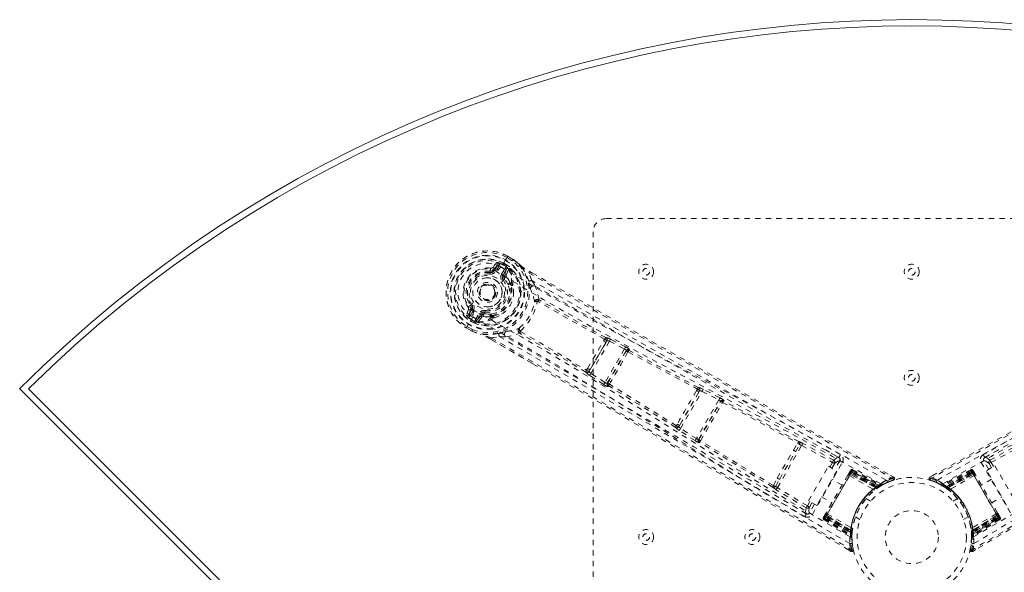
# Model space of a CAD drawing. Header units: inches. Extents: x 4.6 to 38.2, y -0.1 to 30.4.
# Tile 3 of 4: x 4.6 to 23.2, y 20 to 30.4. Entities that reach past the tile are written whole.
import ezdxf

# ---------------------------------------------------------------- set-up
doc = ezdxf.new("R2010")
doc.units = ezdxf.units.IN
doc.header["$MEASUREMENT"] = 0
doc.linetypes.add('SLD-Dashed', pattern=[0.075, 0.05, -0.025])
doc.linetypes.add('SLD-Solid', pattern=[0])

msp = doc.modelspace()

# ---------------------------------------------------------------- linework, layer by layer
at = {"color": 7, "linetype": 'SLD-Dashed', "lineweight": 0}
for p, q in [((15.666, 26.629), (27.166, 26.629)), ((15.416, 14.879), (15.416, 26.379)), ((13.606, 25.803), (13.526, 25.711)), ((13.77, 25.851), (13.691, 25.714)), ((13.736, 25.789), (13.798, 25.753)), ((13.736, 25.789), (13.736, 25.789)), ((13.782, 25.871), (13.77, 25.851)), ((13.808, 25.917), (13.782, 25.871)), ((13.896, 25.837), (13.797, 25.894)), ((13.81, 25.921), (13.808, 25.917)), ((13.91, 25.861), (13.808, 25.92)), ((13.81, 25.921), (13.91, 25.863)), ((13.914, 25.86), (13.91, 25.863)), ((13.476, 25.614), (13.479, 25.638)), ((13.479, 25.638), (13.487, 25.637)), ((13.546, 25.668), (13.622, 25.758)), ((13.546, 25.668), (13.564, 25.657)), ((13.622, 25.758), (13.564, 25.657)), ((13.648, 25.743), (13.59, 25.643)), ((13.6, 25.631), (13.601, 25.63)), ((13.695, 25.581), (13.761, 25.694)), ((13.719, 25.758), (13.722, 25.763)), ((13.787, 25.719), (13.719, 25.758)), ((13.721, 25.566), (13.786, 25.679)), ((13.782, 25.728), (13.722, 25.763)), ((13.786, 25.679), (13.743, 25.554)), ((13.782, 25.728), (13.798, 25.753)), ((13.782, 25.727), (13.796, 25.713)), ((13.783, 25.565), (13.822, 25.674)), ((13.796, 25.713), (13.787, 25.719)), ((13.798, 25.753), (13.798, 25.753)), ((13.818, 25.689), (13.816, 25.695)), ((13.818, 25.689), (13.822, 25.674)), ((13.822, 25.674), (13.822, 25.674)), ((13.822, 25.674), (13.822, 25.674)), ((14.261, 25.466), (14.209, 25.607)), ((14.222, 25.634), (14.269, 25.607)), ((14.269, 25.605), (14.222, 25.632)), ((13.743, 25.554), (13.721, 25.566)), ((13.751, 25.486), (13.728, 25.468)), ((13.861, 25.389), (13.845, 25.398)), ((13.878, 25.406), (13.862, 25.416)), ((13.499, 25.38), (13.507, 25.376)), ((13.507, 25.376), (13.52, 25.368)), ((13.899, 25.386), (13.908, 25.367)), ((14.381, 25.069), (14.381, 25.069)), ((13.069, 24.921), (13.03, 24.806)), ((13.11, 24.999), (13.062, 24.963)), ((13.077, 24.814), (13.117, 24.925)), ((13.135, 24.915), (13.077, 24.814)), ((13.161, 24.9), (13.103, 24.799)), ((13.11, 24.999), (13.129, 25.013)), ((13.117, 24.925), (13.135, 24.915)), ((13.178, 24.896), (13.176, 24.897)), ((13.202, 24.726), (13.267, 24.839)), ((13.381, 24.868), (13.377, 24.838)), ((13.15, 24.777), (13.071, 24.639)), ((13.169, 24.664), (13.108, 24.7)), ((13.126, 24.73), (13.123, 24.725)), ((13.123, 24.725), (13.183, 24.691)), ((13.194, 24.691), (13.126, 24.73)), ((13.17, 24.664), (13.169, 24.664)), ((13.17, 24.664), (13.183, 24.691)), ((13.184, 24.691), (13.203, 24.686)), ((13.203, 24.686), (13.194, 24.691)), ((13.228, 24.711), (13.293, 24.824)), ((13.314, 24.811), (13.228, 24.711)), ((13.229, 24.678), (13.235, 24.679)), ((13.25, 24.683), (13.235, 24.679)), ((13.235, 24.679), (13.235, 24.679)), ((13.235, 24.679), (13.235, 24.679)), ((13.25, 24.683), (13.325, 24.771)), ((13.314, 24.811), (13.293, 24.824)), ((13.509, 24.769), (13.493, 24.778)), ((13.5, 24.801), (13.516, 24.792)), ((13.559, 24.762), (13.538, 24.761)), ((13.032, 24.574), (13.03, 24.57)), ((13.03, 24.572), (13.131, 24.513)), ((13.03, 24.57), (13.131, 24.512)), ((13.059, 24.62), (13.032, 24.574)), ((13.047, 24.595), (13.146, 24.538)), ((13.071, 24.639), (13.059, 24.62)), ((13.131, 24.512), (13.134, 24.51)), ((14.053, 24.502), (14.053, 24.502)), ((13.485, 24.357), (14.284, 23.892)), ((14.286, 23.895), (13.486, 24.357)), ((13.501, 24.381), (13.649, 24.407)), ((15.656, 24.291), (15.364, 23.786)), ((15.374, 23.714), (15.724, 24.319)), ((15.634, 24.359), (15.613, 24.325)), ((15.656, 24.291), (15.676, 24.325)), ((15.724, 24.319), (16.007, 24.174)), ((16.027, 24.214), (15.744, 24.358)), ((16.007, 24.174), (15.641, 23.541)), ((15.684, 23.526), (16.041, 24.144)), ((16.041, 24.144), (16.038, 24.129)), ((16.097, 24.147), (16.1, 24.161)), ((15.314, 23.806), (15.295, 23.771)), ((15.345, 23.752), (15.364, 23.786)), ((15.617, 23.503), (15.35, 23.676)), ((15.641, 23.541), (15.374, 23.714)), ((15.696, 23.536), (15.684, 23.526)), ((15.71, 23.477), (15.699, 23.466)), ((17.405, 23.357), (17.048, 22.738)), ((17.064, 22.676), (17.468, 23.375)), ((17.382, 23.418), (17.365, 23.39)), ((17.405, 23.357), (17.421, 23.384)), ((17.468, 23.375), (17.781, 23.213)), ((17.802, 23.253), (17.488, 23.414)), ((17.781, 23.213), (17.361, 22.485)), ((17.403, 22.468), (17.817, 23.185)), ((17.817, 23.185), (17.816, 23.176)), ((17.875, 23.194), (17.877, 23.202)), ((16.999, 22.756), (16.984, 22.728)), ((17.048, 22.738), (17.033, 22.711)), ((17.337, 22.447), (17.04, 22.638)), ((17.361, 22.485), (17.064, 22.676)), ((17.41, 22.473), (17.403, 22.468)), ((17.418, 22.408), (17.425, 22.413)), ((18.886, 21.56), (19.344, 22.354)), ((19.188, 22.267), (19.272, 22.4)), ((19.227, 22.237), (19.305, 22.368)), ((19.344, 22.354), (19.925, 22.037)), ((19.946, 22.077), (19.366, 22.394)), ((20.04, 22.13), (19.79, 22.271)), ((23.043, 22.271), (22.793, 22.13)), ((22.887, 22.077), (23.467, 22.394)), ((22.908, 22.037), (23.489, 22.354)), ((18.929, 21.721), (19.227, 22.237)), ((20.06, 22.068), (19.961, 21.896)), ((20.049, 22.124), (20.043, 22.129)), ((22.867, 21.905), (22.773, 22.068)), ((22.79, 22.129), (22.784, 22.124)), ((19.471, 21.313), (19.846, 21.963)), ((19.544, 21.054), (20.112, 22.037)), ((20.002, 21.873), (19.627, 21.223)), ((19.846, 21.963), (20.002, 21.873)), ((19.873, 21.947), (19.925, 22.037)), ((19.911, 21.925), (19.963, 22.015)), ((20.291, 21.872), (20.258, 21.814)), ((20.262, 21.88), (20.259, 21.873)), ((20.812, 21.594), (20.287, 21.872)), ((20.291, 21.872), (20.81, 21.596)), ((20.307, 21.899), (20.301, 21.888)), ((20.301, 21.888), (20.828, 21.607)), ((20.307, 21.899), (20.842, 21.615)), ((22.526, 21.899), (21.991, 21.615)), ((22.532, 21.888), (22.005, 21.607)), ((22.546, 21.872), (22.021, 21.594)), ((22.542, 21.872), (22.023, 21.596)), ((22.532, 21.888), (22.526, 21.899)), ((22.575, 21.814), (22.542, 21.872)), ((22.574, 21.873), (22.571, 21.88)), ((22.721, 22.037), (23.289, 21.054)), ((22.826, 21.882), (22.982, 21.972)), ((23.201, 21.232), (22.826, 21.882)), ((22.87, 22.015), (22.917, 21.934)), ((22.908, 22.037), (22.955, 21.956)), ((22.982, 21.972), (23.357, 21.322)), ((18.811, 21.6), (18.883, 21.739)), ((18.854, 21.588), (18.929, 21.721)), ((19.784, 20.994), (20.284, 21.859)), ((20.278, 21.848), (19.791, 21.005)), ((19.8, 21.021), (20.269, 21.833)), ((20.107, 21.61), (19.914, 21.721)), ((20.251, 21.861), (20.224, 21.814)), ((20.224, 21.814), (20.243, 21.847)), ((20.242, 21.787), (20.696, 21.53)), ((20.246, 21.852), (20.243, 21.847)), ((20.256, 21.868), (20.252, 21.862)), ((20.257, 21.813), (20.258, 21.814)), ((20.744, 21.554), (20.257, 21.813)), ((20.258, 21.814), (20.745, 21.555)), ((20.272, 21.838), (20.269, 21.833)), ((20.269, 21.833), (20.735, 21.563)), ((20.741, 21.567), (20.272, 21.838)), ((20.278, 21.848), (20.281, 21.854)), ((20.751, 21.575), (20.278, 21.848)), ((20.281, 21.854), (20.758, 21.579)), ((20.288, 21.866), (20.284, 21.859)), ((20.284, 21.859), (20.763, 21.583)), ((20.77, 21.587), (20.288, 21.866)), ((21.076, 21.757), (21.017, 21.789)), ((21.019, 21.684), (21.07, 21.703)), ((21.061, 21.73), (21.071, 21.702)), ((21.815, 21.789), (21.757, 21.757)), ((21.815, 21.789), (21.757, 21.757)), ((21.757, 21.757), (21.771, 21.73)), ((21.813, 21.786), (21.758, 21.755)), ((21.763, 21.703), (21.813, 21.684)), ((22.545, 21.866), (22.063, 21.587)), ((22.07, 21.583), (22.549, 21.859)), ((22.075, 21.579), (22.552, 21.854)), ((22.555, 21.848), (22.081, 21.575)), ((22.088, 21.555), (22.575, 21.814)), ((22.576, 21.813), (22.089, 21.554)), ((22.561, 21.838), (22.092, 21.567)), ((22.098, 21.563), (22.564, 21.833)), ((22.591, 21.787), (22.137, 21.53)), ((22.549, 21.859), (22.545, 21.866)), ((22.549, 21.859), (23.048, 20.994)), ((22.552, 21.854), (22.555, 21.848)), ((23.042, 21.005), (22.555, 21.848)), ((22.564, 21.833), (22.561, 21.838)), ((22.564, 21.833), (23.033, 21.021)), ((22.575, 21.814), (22.576, 21.813)), ((22.581, 21.862), (22.577, 21.868)), ((22.609, 21.814), (22.582, 21.861)), ((22.59, 21.847), (22.587, 21.852)), ((22.59, 21.847), (22.609, 21.814)), ((22.919, 21.721), (22.726, 21.61)), ((19.427, 21.178), (18.862, 21.522)), ((19.451, 21.216), (18.886, 21.56)), ((20.735, 21.563), (20.741, 21.567)), ((20.735, 21.563), (20.752, 21.54)), ((20.741, 21.567), (20.758, 21.544)), ((20.745, 21.555), (20.744, 21.554)), ((20.745, 21.555), (20.81, 21.596)), ((20.758, 21.579), (20.751, 21.575)), ((20.751, 21.575), (20.768, 21.551)), ((20.758, 21.544), (20.752, 21.54)), ((20.758, 21.579), (20.774, 21.555)), ((20.763, 21.583), (20.77, 21.587)), ((20.763, 21.583), (20.779, 21.559)), ((20.77, 21.587), (20.786, 21.564)), ((20.775, 21.556), (20.776, 21.556)), ((20.776, 21.556), (20.79, 21.565)), ((20.786, 21.564), (20.779, 21.559)), ((20.811, 21.58), (20.786, 21.564)), ((20.794, 21.568), (20.839, 21.597)), ((20.828, 21.607), (20.842, 21.615)), ((20.85, 21.605), (20.864, 21.612)), ((20.857, 21.608), (20.871, 21.615)), ((21.962, 21.615), (21.976, 21.608)), ((21.991, 21.615), (22.005, 21.607)), ((21.994, 21.597), (22.057, 21.556)), ((22.023, 21.596), (22.088, 21.555)), ((22.047, 21.564), (22.039, 21.569)), ((22.047, 21.564), (22.063, 21.587)), ((22.054, 21.559), (22.047, 21.564)), ((22.051, 21.56), (22.059, 21.555)), ((22.054, 21.559), (22.07, 21.583)), ((22.057, 21.556), (22.058, 21.556)), ((22.058, 21.556), (22.064, 21.551)), ((22.059, 21.555), (22.075, 21.579)), ((22.063, 21.587), (22.07, 21.583)), ((22.065, 21.551), (22.081, 21.575)), ((22.081, 21.575), (22.075, 21.579)), ((22.075, 21.544), (22.092, 21.567)), ((22.081, 21.54), (22.075, 21.544)), ((22.081, 21.54), (22.098, 21.563)), ((22.089, 21.554), (22.088, 21.555)), ((22.092, 21.567), (22.098, 21.563)), ((19.719, 21.384), (19.912, 21.272)), ((20.641, 21.307), (20.558, 21.355)), ((22.275, 21.355), (22.192, 21.307)), ((22.921, 21.272), (23.114, 21.384)), ((19.181, 21.216), (19.428, 21.07)), ((19.451, 21.216), (19.498, 21.298)), ((19.627, 21.223), (19.471, 21.313)), ((19.489, 21.194), (19.536, 21.275)), ((19.586, 21.247), (19.492, 21.084)), ((19.43, 21.068), (19.438, 21.065)), ((19.76, 21.009), (19.756, 21.003)), ((19.768, 20.966), (19.761, 20.954)), ((19.761, 20.954), (20.275, 20.633)), ((19.766, 21.02), (19.763, 21.014)), ((19.794, 21.069), (19.767, 21.022)), ((19.768, 20.966), (20.275, 20.649)), ((19.775, 21.036), (19.772, 21.03)), ((19.775, 21.036), (19.794, 21.069)), ((19.775, 20.985), (20.278, 20.669)), ((19.811, 21.04), (19.777, 20.981)), ((19.777, 20.981), (20.275, 20.67)), ((19.784, 20.994), (19.781, 20.988)), ((19.781, 20.988), (20.263, 20.709)), ((20.264, 20.717), (19.784, 20.994)), ((19.788, 20.999), (19.791, 21.005)), ((20.264, 20.724), (19.788, 20.999)), ((19.791, 21.005), (20.265, 20.732)), ((19.8, 21.021), (19.797, 21.015)), ((19.797, 21.015), (20.266, 20.744)), ((20.267, 20.751), (19.8, 21.021)), ((19.811, 21.04), (20.279, 20.748)), ((19.811, 21.04), (19.811, 21.04)), ((20.279, 20.747), (19.811, 21.04)), ((19.826, 21.066), (20.276, 20.802)), ((20.358, 21.009), (20.441, 20.961)), ((22.392, 20.961), (22.475, 21.009)), ((22.554, 20.748), (23.022, 21.04)), ((23.022, 21.04), (22.554, 20.747)), ((22.555, 20.669), (23.058, 20.985)), ((23.007, 21.066), (22.557, 20.802)), ((23.056, 20.981), (22.558, 20.67)), ((23.065, 20.966), (22.558, 20.649)), ((23.072, 20.954), (22.558, 20.633)), ((23.033, 21.021), (22.566, 20.751)), ((22.567, 20.744), (23.036, 21.015)), ((22.568, 20.732), (23.042, 21.005)), ((23.045, 20.999), (22.569, 20.724)), ((23.048, 20.994), (22.569, 20.717)), ((22.57, 20.709), (23.052, 20.988)), ((23.022, 21.04), (23.022, 21.04)), ((23.056, 20.981), (23.022, 21.04)), ((23.036, 21.015), (23.033, 21.021)), ((23.066, 21.022), (23.039, 21.069)), ((23.039, 21.069), (23.058, 21.036)), ((23.042, 21.005), (23.045, 20.999)), ((23.052, 20.988), (23.048, 20.994)), ((23.061, 21.03), (23.058, 21.036)), ((23.072, 20.954), (23.065, 20.966)), ((23.07, 21.014), (23.067, 21.02)), ((23.077, 21.003), (23.073, 21.009)), ((20.263, 20.709), (20.264, 20.717)), ((20.292, 20.707), (20.263, 20.709)), ((20.265, 20.732), (20.264, 20.724)), ((20.293, 20.722), (20.264, 20.724)), ((20.292, 20.715), (20.264, 20.717)), ((20.293, 20.729), (20.265, 20.732)), ((20.266, 20.744), (20.267, 20.751)), ((20.295, 20.741), (20.266, 20.744)), ((20.295, 20.748), (20.267, 20.751)), ((20.275, 20.67), (20.279, 20.747)), ((20.275, 20.633), (20.275, 20.649)), ((20.279, 20.748), (20.279, 20.747)), ((20.289, 20.645), (20.293, 20.72)), ((20.289, 20.608), (20.289, 20.624)), ((20.292, 20.707), (20.291, 20.697)), ((20.292, 20.712), (20.293, 20.722)), ((20.292, 20.715), (20.292, 20.707)), ((20.293, 20.721), (20.293, 20.729)), ((20.293, 20.72), (20.293, 20.721)), ((20.295, 20.748), (20.295, 20.741)), ((22.566, 20.751), (22.538, 20.748)), ((22.538, 20.741), (22.538, 20.748)), ((22.567, 20.744), (22.538, 20.741)), ((22.568, 20.732), (22.54, 20.729)), ((22.569, 20.724), (22.54, 20.722)), ((22.54, 20.721), (22.54, 20.72)), ((22.54, 20.72), (22.541, 20.703)), ((22.569, 20.717), (22.541, 20.715)), ((22.541, 20.707), (22.541, 20.715)), ((22.57, 20.709), (22.541, 20.707)), ((22.543, 20.677), (22.541, 20.707)), ((22.541, 20.698), (22.544, 20.645)), ((22.544, 20.624), (22.544, 20.608)), ((22.545, 20.631), (22.545, 20.615)), ((22.554, 20.747), (22.554, 20.748)), ((22.554, 20.747), (22.558, 20.67)), ((22.558, 20.649), (22.558, 20.633)), ((22.566, 20.751), (22.567, 20.744)), ((22.569, 20.724), (22.568, 20.732)), ((22.569, 20.717), (22.57, 20.709)), ((20.212, 20.394), (20.269, 20.36)), ((20.212, 20.394), (20.27, 20.36)), ((20.216, 20.393), (20.27, 20.361)), ((20.313, 20.392), (20.304, 20.444)), ((22.548, 20.385), (22.519, 20.392)), ((22.529, 20.445), (22.52, 20.391)), ((22.564, 20.36), (22.621, 20.394)), ((20.27, 20.36), (20.285, 20.385))]:
    msp.add_line(p, q, dxfattribs=at)
at = {"color": 7, "linetype": 'SLD-Solid', "lineweight": 15}
for p, q in [((21.416, 6.629), (4.623, 23.422)), ((4.79, 23.422), (21.416, 6.796)), ((21.416, 6.796), (4.79, 23.422))]:
    msp.add_line(p, q, dxfattribs=at)
at = {"color": 7, "linetype": 'SLD-Dashed', "lineweight": 0, "flags": 128}
for points in [[(13.654, 25.789), (13.656, 25.766), (13.648, 25.743)], [(13.722, 25.763), (13.723, 25.766), (13.727, 25.772), (13.731, 25.779), (13.736, 25.789)], [(13.797, 25.894), (13.8, 25.9), (13.803, 25.905), (13.805, 25.91), (13.807, 25.914), (13.809, 25.917), (13.81, 25.92), (13.81, 25.921), (13.81, 25.921)], [(13.91, 25.863), (13.911, 25.863), (13.91, 25.862), (13.909, 25.86), (13.907, 25.857), (13.905, 25.852), (13.902, 25.848), (13.899, 25.842), (13.896, 25.837)], [(13.914, 25.86), (13.913, 25.86), (13.912, 25.858), (13.91, 25.856), (13.908, 25.853), (13.905, 25.849), (13.902, 25.845), (13.899, 25.841), (13.896, 25.837)], [(13.91, 25.863), (13.988, 25.803), (14.046, 25.751)], [(14.055, 25.744), (13.994, 25.798), (13.914, 25.86)], [(13.176, 24.897), (13.113, 24.941), (13.06, 24.998), (13.02, 25.066), (12.995, 25.143), (12.985, 25.223), (12.991, 25.305), (13.012, 25.385), (13.047, 25.461), (13.095, 25.529), (13.154, 25.587), (13.222, 25.633), (13.297, 25.665), (13.375, 25.681), (13.454, 25.681), (13.53, 25.664), (13.6, 25.631)], [(13.472, 25.584), (13.473, 25.59), (13.473, 25.595), (13.474, 25.6), (13.474, 25.605), (13.475, 25.608), (13.475, 25.611), (13.475, 25.613), (13.476, 25.614)], [(13.59, 25.643), (13.585, 25.645), (13.58, 25.648), (13.576, 25.651), (13.572, 25.653), (13.569, 25.655), (13.566, 25.656), (13.564, 25.657), (13.564, 25.657)], [(20.833, 21.634), (19.924, 22.149), (19.01, 22.652), (18.094, 23.144), (17.178, 23.629), (16.267, 24.114), (15.364, 24.604), (14.475, 25.108), (13.602, 25.629)], [(13.648, 25.743), (13.643, 25.746), (13.638, 25.749), (13.634, 25.752), (13.63, 25.754), (13.627, 25.756), (13.624, 25.757), (13.623, 25.758), (13.622, 25.758)], [(20.936, 21.701), (20.025, 22.217), (19.11, 22.723), (18.193, 23.219), (17.277, 23.707), (16.364, 24.195), (15.46, 24.688), (14.568, 25.193), (13.691, 25.714)], [(13.695, 25.581), (13.7, 25.579), (13.705, 25.576), (13.71, 25.573), (13.714, 25.571), (13.717, 25.569), (13.719, 25.568), (13.721, 25.567), (13.721, 25.566)], [(13.761, 25.694), (13.772, 25.708), (13.787, 25.719)], [(13.786, 25.679), (13.786, 25.679), (13.784, 25.68), (13.782, 25.682), (13.779, 25.684), (13.775, 25.686), (13.77, 25.688), (13.765, 25.691), (13.761, 25.694)], [(13.782, 25.728), (13.782, 25.728), (13.782, 25.727)], [(14.055, 25.744), (14.051, 25.748), (14.046, 25.751)], [(14.206, 25.449), (14.149, 25.598), (14.055, 25.744)], [(14.209, 25.607), (14.212, 25.612), (14.215, 25.617), (14.218, 25.623), (14.22, 25.627), (14.222, 25.63), (14.223, 25.633), (14.223, 25.634), (14.222, 25.634)], [(14.209, 25.607), (15.478, 24.876), (16.758, 24.147), (18.019, 23.436), (18.234, 23.315), (18.46, 23.189), (18.647, 23.083), (18.847, 22.971), (19.065, 22.849), (19.302, 22.716), (19.492, 22.61), (19.721, 22.481), (20.004, 22.323), (20.187, 22.22), (20.413, 22.094), (20.641, 21.966), (20.858, 21.845), (21.061, 21.73)], [(14.269, 25.607), (16.498, 24.329), (18.785, 23.04), (21.076, 21.757)], [(28.624, 25.607), (27.354, 24.876), (26.075, 24.147), (24.814, 23.436), (24.621, 23.328), (24.421, 23.215), (24.244, 23.116), (24.07, 23.019), (23.883, 22.913), (23.752, 22.84), (23.615, 22.763), (23.478, 22.687), (23.376, 22.629), (23.254, 22.561), (23.112, 22.482), (22.822, 22.319), (22.644, 22.219), (22.422, 22.095), (22.194, 21.967), (21.977, 21.846), (21.771, 21.73)], [(21.897, 21.701), (22.808, 22.217), (23.722, 22.723), (24.64, 23.219), (25.556, 23.707), (26.469, 24.195), (27.373, 24.688), (28.265, 25.193), (29.142, 25.714)], [(22, 21.634), (22.909, 22.149), (23.823, 22.652), (24.739, 23.144), (25.655, 23.629), (26.566, 24.113), (27.468, 24.604), (28.357, 25.108), (29.231, 25.629)], [(13.704, 25.45), (13.708, 25.453), (13.713, 25.457), (13.717, 25.46), (13.72, 25.463), (13.723, 25.465), (13.726, 25.467), (13.727, 25.468), (13.728, 25.468)], [(13.82, 25.38), (13.792, 25.43), (13.751, 25.486)], [(13.789, 25.53), (13.781, 25.55), (13.783, 25.565)], [(13.862, 25.416), (13.833, 25.47), (13.789, 25.53)], [(20.072, 22.181), (19.954, 22.248), (19.804, 22.332), (19.622, 22.434), (19.407, 22.554), (19.19, 22.675), (18.999, 22.783), (18.865, 22.858), (18.744, 22.925), (18.638, 22.984), (18.503, 23.06), (18.361, 23.14), (18.224, 23.216), (17.515, 23.615), (16.802, 24.016), (15.956, 24.496), (15.096, 24.986), (14.261, 25.466)], [(28.572, 25.466), (28.121, 25.206), (27.659, 24.941), (27.185, 24.671), (26.738, 24.416), (26.277, 24.155), (25.796, 23.884), (25.37, 23.644), (25.145, 23.518), (24.908, 23.384), (24.656, 23.243), (24.391, 23.094), (24.15, 22.96), (23.94, 22.842), (23.773, 22.749), (23.586, 22.644), (23.376, 22.526), (23.179, 22.416), (23.011, 22.322), (22.872, 22.244), (22.76, 22.181)], [(13.918, 25.209), (13.921, 25.273), (13.908, 25.367)], [(14.24, 25.302), (14.238, 25.31), (14.235, 25.323)], [(14.399, 25.102), (14.373, 25.233), (14.329, 25.358)], [(13.153, 25.031), (13.148, 25.028), (13.144, 25.025), (13.14, 25.021), (13.136, 25.019), (13.133, 25.016), (13.131, 25.015), (13.129, 25.014), (13.129, 25.013)], [(14.399, 25.102), (14.389, 25.106), (14.379, 25.106), (14.371, 25.104), (14.364, 25.099), (14.36, 25.092), (14.359, 25.084), (14.361, 25.075), (14.366, 25.066)], [(15.634, 24.359), (15.004, 24.71), (14.381, 25.069)], [(15.657, 24.387), (15.028, 24.738), (14.405, 25.096)], [(27.809, 25.174), (26.335, 24.329), (24.048, 23.04), (21.815, 21.789)], [(13.119, 24.983), (13.115, 24.991), (13.11, 24.999)], [(13.117, 24.925), (13.124, 24.964), (13.119, 24.983)], [(13.161, 24.9), (13.156, 24.903), (13.151, 24.906), (13.147, 24.908), (13.143, 24.91), (13.14, 24.912), (13.137, 24.914), (13.136, 24.915), (13.135, 24.915)], [(20.254, 20.631), (19.354, 21.161), (18.461, 21.701), (17.577, 22.248), (16.699, 22.799), (15.824, 23.346), (14.948, 23.882), (14.067, 24.4), (13.179, 24.896)], [(13.267, 24.839), (13.272, 24.836), (13.276, 24.833), (13.281, 24.831), (13.285, 24.828), (13.288, 24.827), (13.29, 24.825), (13.292, 24.824), (13.293, 24.824)], [(13.377, 24.838), (13.446, 24.831), (13.504, 24.832)], [(13.385, 24.897), (13.384, 24.892), (13.383, 24.886), (13.383, 24.881), (13.382, 24.877), (13.382, 24.873), (13.381, 24.87), (13.381, 24.868), (13.381, 24.868)], [(22.579, 20.631), (23.479, 21.161), (24.372, 21.701), (25.256, 22.249), (26.134, 22.799), (27.009, 23.346), (27.886, 23.882), (28.767, 24.4), (29.654, 24.896)], [(13.103, 24.799), (13.087, 24.781), (13.066, 24.771)], [(13.077, 24.814), (13.077, 24.814), (13.079, 24.813), (13.081, 24.811), (13.085, 24.809), (13.089, 24.807), (13.093, 24.805), (13.098, 24.802), (13.103, 24.799)], [(20.248, 20.509), (19.345, 21.039), (18.45, 21.578), (17.562, 22.125), (16.68, 22.674), (15.802, 23.221), (14.923, 23.758), (14.04, 24.277), (13.15, 24.777)], [(13.184, 24.691), (13.183, 24.691), (13.183, 24.691)], [(13.194, 24.691), (13.195, 24.709), (13.202, 24.726)], [(13.202, 24.726), (13.207, 24.723), (13.211, 24.721), (13.216, 24.718), (13.22, 24.716), (13.223, 24.714), (13.225, 24.713), (13.227, 24.712), (13.228, 24.711)], [(13.358, 24.784), (13.337, 24.781), (13.325, 24.771)], [(13.493, 24.778), (13.432, 24.776), (13.358, 24.784)], [(13.559, 24.762), (13.646, 24.798), (13.7, 24.832)], [(22.585, 20.509), (23.488, 21.039), (24.383, 21.578), (25.271, 22.125), (26.153, 22.674), (27.031, 23.221), (27.91, 23.758), (28.793, 24.277), (29.683, 24.777)], [(13.03, 24.57), (13.03, 24.57), (13.031, 24.571), (13.032, 24.573), (13.034, 24.576), (13.037, 24.58), (13.04, 24.584), (13.043, 24.59), (13.047, 24.595)], [(13.146, 24.538), (13.142, 24.532), (13.139, 24.527), (13.137, 24.522), (13.134, 24.518), (13.132, 24.515), (13.131, 24.513), (13.131, 24.512), (13.131, 24.512)], [(13.131, 24.512), (13.221, 24.475), (13.296, 24.45)], [(13.134, 24.51), (13.135, 24.511), (13.136, 24.513), (13.137, 24.516), (13.138, 24.519), (13.14, 24.523), (13.142, 24.528), (13.144, 24.533), (13.146, 24.538)], [(13.134, 24.51), (13.218, 24.475), (13.306, 24.446)], [(13.761, 24.501), (13.773, 24.505), (13.781, 24.507)], [(13.777, 24.402), (13.907, 24.426), (14.034, 24.469)], [(14.049, 24.516), (14.038, 24.516), (14.03, 24.513), (14.023, 24.508), (14.019, 24.501), (14.018, 24.493), (14.02, 24.484), (14.026, 24.476), (14.034, 24.469)], [(15.282, 23.737), (14.663, 24.107), (14.042, 24.467)], [(14.053, 24.502), (14.675, 24.141), (15.295, 23.771)], [(13.296, 24.45), (13.301, 24.448), (13.306, 24.446)], [(13.637, 24.463), (13.479, 24.438), (13.306, 24.446)], [(13.485, 24.357), (13.485, 24.356), (13.486, 24.357), (13.487, 24.359), (13.49, 24.362), (13.492, 24.366), (13.495, 24.371), (13.498, 24.376), (13.501, 24.381)], [(13.501, 24.381), (14.77, 23.647), (16.04, 22.903), (17.286, 22.167), (17.476, 22.055), (17.674, 21.937), (17.849, 21.834), (18.02, 21.732), (18.205, 21.622), (18.334, 21.545), (18.469, 21.465), (18.603, 21.385), (18.704, 21.325), (18.824, 21.254), (18.964, 21.171), (19.249, 21.001), (19.425, 20.896), (19.644, 20.766), (19.869, 20.633), (20.082, 20.506), (20.285, 20.385)], [(13.649, 24.407), (14.1, 24.146), (14.56, 23.879), (15.032, 23.603), (15.476, 23.343), (15.932, 23.075), (16.408, 22.794), (16.829, 22.545), (17.05, 22.414), (17.285, 22.274), (17.533, 22.127), (17.794, 21.972), (18.031, 21.831), (18.238, 21.708), (18.402, 21.61), (18.587, 21.5), (18.794, 21.377), (18.987, 21.262), (19.153, 21.163), (19.29, 21.081), (19.4, 21.016)], [(15.314, 23.806), (15.462, 24.066), (15.613, 24.325)], [(15.364, 23.786), (15.509, 24.039), (15.656, 24.291)], [(15.724, 24.319), (15.731, 24.332), (15.737, 24.345), (15.742, 24.354), (15.744, 24.358)], [(29.332, 24.381), (28.065, 23.648), (26.793, 22.904), (25.547, 22.167), (25.334, 22.041), (25.112, 21.909), (24.927, 21.8), (24.73, 21.683), (24.515, 21.555), (24.282, 21.416), (24.094, 21.305), (23.869, 21.17), (23.59, 21.005), (23.409, 20.897), (23.187, 20.765), (22.962, 20.631), (22.749, 20.505), (22.548, 20.385)], [(29.302, 24.33), (27.08, 23.038), (24.821, 21.701), (22.563, 20.36)], [(16.007, 24.174), (16.014, 24.188), (16.02, 24.2), (16.025, 24.209), (16.027, 24.214)], [(16.007, 24.174), (16.015, 24.171), (16.022, 24.167), (16.028, 24.162), (16.033, 24.158), (16.04, 24.15), (16.041, 24.144)], [(16.074, 24.118), (16.726, 23.768), (17.382, 23.418)], [(17.403, 23.446), (16.748, 23.796), (16.097, 24.147)], [(14.284, 23.892), (15.753, 23.038), (18.012, 21.701), (20.212, 20.394)], [(15.345, 23.752), (15.345, 23.751), (15.345, 23.749), (15.346, 23.745), (15.352, 23.735), (15.362, 23.724), (15.374, 23.714)], [(15.35, 23.676), (15.353, 23.681), (15.359, 23.689), (15.366, 23.701), (15.374, 23.714)], [(15.617, 23.503), (15.62, 23.508), (15.625, 23.516), (15.633, 23.528), (15.641, 23.541)], [(15.684, 23.526), (15.679, 23.524), (15.668, 23.526), (15.662, 23.528), (15.655, 23.532), (15.648, 23.536), (15.641, 23.541)], [(16.97, 22.696), (16.34, 23.088), (15.71, 23.477)], [(16.984, 22.728), (16.353, 23.121), (15.723, 23.51)], [(17.488, 23.414), (17.459, 23.428), (17.457, 23.429)], [(17.468, 23.375), (17.475, 23.388), (17.481, 23.401), (17.486, 23.41), (17.488, 23.414)], [(17.781, 23.213), (17.788, 23.227), (17.795, 23.239), (17.8, 23.249), (17.802, 23.253)], [(19.29, 22.427), (18.583, 22.813), (17.875, 23.194)], [(17.855, 23.166), (18.564, 22.785), (19.272, 22.4)], [(17.04, 22.638), (17.013, 22.656), (17.011, 22.658)], [(17.04, 22.638), (17.042, 22.642), (17.048, 22.651), (17.056, 22.663), (17.064, 22.676)], [(17.337, 22.447), (17.339, 22.451), (17.345, 22.46), (17.353, 22.472), (17.361, 22.485)], [(18.811, 21.601), (18.122, 22.021), (17.439, 22.444)], [(18.796, 21.571), (18.108, 21.99), (17.425, 22.413)], [(18.883, 21.739), (19.036, 22.003), (19.188, 22.267)], [(19.344, 22.354), (19.352, 22.368), (19.358, 22.381), (19.363, 22.39), (19.366, 22.394)], [(18.929, 21.721), (19.078, 21.979), (19.227, 22.237)], [(19.925, 22.037), (19.932, 22.051), (19.939, 22.064), (19.944, 22.072), (19.946, 22.077)], [(20.043, 22.129), (20.006, 22.122), (19.946, 22.077)], [(19.963, 22.015), (20.023, 22.061), (20.06, 22.068)], [(20.112, 22.037), (20.092, 22.049), (20.076, 22.058), (20.064, 22.065), (20.06, 22.068)], [(22.773, 22.068), (22.769, 22.065), (22.757, 22.058), (22.74, 22.049), (22.721, 22.037)], [(22.773, 22.068), (22.81, 22.061), (22.87, 22.015)], [(22.887, 22.077), (22.827, 22.122), (22.79, 22.129)], [(22.887, 22.077), (22.889, 22.072), (22.894, 22.064), (22.901, 22.051), (22.908, 22.037)], [(19.963, 22.015), (19.962, 22.015), (19.96, 22.017), (19.956, 22.019), (19.952, 22.022), (19.946, 22.025), (19.939, 22.029), (19.932, 22.033), (19.925, 22.037)], [(20.26, 21.876), (20.26, 21.876), (20.259, 21.874), (20.257, 21.871), (20.256, 21.868)], [(20.272, 21.838), (20.276, 21.845), (20.28, 21.852), (20.283, 21.858), (20.286, 21.863), (20.289, 21.867), (20.29, 21.87), (20.291, 21.872), (20.291, 21.872)], [(20.301, 21.888), (20.299, 21.885), (20.294, 21.877), (20.288, 21.867), (20.281, 21.854)], [(20.292, 21.872), (20.285, 21.875), (20.283, 21.875)], [(20.288, 21.866), (20.295, 21.879), (20.302, 21.89), (20.306, 21.897), (20.307, 21.899)], [(22.526, 21.899), (22.527, 21.897), (22.531, 21.89), (22.538, 21.879), (22.545, 21.866)], [(22.552, 21.854), (22.545, 21.867), (22.538, 21.877), (22.534, 21.885), (22.532, 21.888)], [(22.542, 21.872), (22.542, 21.872), (22.543, 21.87), (22.544, 21.867), (22.547, 21.863), (22.55, 21.858), (22.553, 21.852), (22.557, 21.845), (22.561, 21.838)], [(22.577, 21.868), (22.576, 21.871), (22.574, 21.874), (22.573, 21.876), (22.572, 21.876)], [(22.87, 22.015), (22.87, 22.015), (22.873, 22.017), (22.877, 22.019), (22.881, 22.022), (22.887, 22.025), (22.894, 22.029), (22.901, 22.033), (22.908, 22.037)], [(20.213, 21.795), (20.112, 21.619), (20.009, 21.441), (19.906, 21.263), (19.805, 21.087)], [(20.242, 21.787), (20.139, 21.608), (20.034, 21.427), (19.929, 21.245), (19.826, 21.066)], [(20.217, 21.802), (20.217, 21.801), (20.216, 21.8), (20.215, 21.798), (20.213, 21.795)], [(20.257, 21.813), (20.256, 21.81), (20.253, 21.805), (20.248, 21.797), (20.242, 21.787)], [(20.252, 21.861), (20.251, 21.861), (20.251, 21.859)], [(21.076, 21.757), (21.075, 21.756), (21.075, 21.755), (21.072, 21.749), (21.067, 21.74), (21.064, 21.736), (21.061, 21.73)], [(21.069, 21.705), (21.076, 21.709), (21.082, 21.715), (21.087, 21.721), (21.09, 21.729), (21.09, 21.737), (21.088, 21.744), (21.084, 21.75), (21.078, 21.755)], [(21.759, 21.754), (21.753, 21.749), (21.748, 21.742), (21.745, 21.734), (21.744, 21.726), (21.745, 21.719), (21.748, 21.712), (21.753, 21.707), (21.76, 21.703)], [(21.762, 21.702), (21.803, 21.688), (21.813, 21.684)], [(22.591, 21.787), (22.585, 21.797), (22.58, 21.805), (22.577, 21.81), (22.576, 21.813)], [(23.007, 21.066), (22.903, 21.245), (22.799, 21.427), (22.694, 21.608), (22.591, 21.787)], [(22.619, 21.795), (22.618, 21.798), (22.617, 21.8), (22.616, 21.801), (22.616, 21.802)], [(23.028, 21.087), (22.927, 21.263), (22.824, 21.441), (22.721, 21.619), (22.619, 21.795)], [(18.862, 21.522), (18.865, 21.526), (18.87, 21.535), (18.878, 21.547), (18.886, 21.56)], [(20.817, 21.594), (20.811, 21.596), (20.81, 21.597)], [(20.86, 21.612), (20.847, 21.612), (20.833, 21.615)], [(21.9, 21.646), (21.953, 21.621), (21.997, 21.594)], [(19.427, 21.178), (19.417, 21.104), (19.43, 21.068)], [(19.427, 21.178), (19.43, 21.182), (19.435, 21.191), (19.442, 21.203), (19.451, 21.216)], [(19.489, 21.194), (19.488, 21.194), (19.486, 21.196), (19.482, 21.198), (19.478, 21.201), (19.472, 21.204), (19.465, 21.208), (19.458, 21.212), (19.451, 21.216)], [(19.492, 21.084), (19.479, 21.12), (19.489, 21.194)], [(19.492, 21.084), (19.496, 21.082), (19.508, 21.075), (19.525, 21.065), (19.544, 21.054)], [(19.763, 21.014), (19.761, 21.011), (19.759, 21.009), (19.758, 21.007), (19.758, 21.006)], [(19.761, 20.954), (19.763, 20.956), (19.767, 20.964), (19.773, 20.975), (19.781, 20.988)], [(19.788, 20.999), (19.78, 20.987), (19.774, 20.976), (19.77, 20.969), (19.768, 20.966)], [(19.777, 20.981), (19.777, 20.982), (19.778, 20.983), (19.78, 20.986), (19.782, 20.99), (19.785, 20.996), (19.789, 21.002), (19.793, 21.009), (19.797, 21.015)], [(19.805, 21.087), (19.803, 21.085), (19.802, 21.083), (19.801, 21.081), (19.801, 21.081)], [(19.826, 21.066), (19.821, 21.057), (19.816, 21.049), (19.813, 21.043), (19.811, 21.04)], [(23.022, 21.04), (23.02, 21.043), (23.017, 21.049), (23.012, 21.057), (23.007, 21.066)], [(23.032, 21.081), (23.032, 21.081), (23.031, 21.083), (23.03, 21.085), (23.028, 21.087)], [(23.036, 21.015), (23.04, 21.009), (23.044, 21.002), (23.048, 20.996), (23.051, 20.99), (23.053, 20.986), (23.055, 20.983), (23.056, 20.982), (23.056, 20.981)], [(23.065, 20.966), (23.063, 20.969), (23.059, 20.976), (23.053, 20.987), (23.045, 20.999)], [(23.052, 20.988), (23.06, 20.975), (23.066, 20.964), (23.07, 20.956), (23.072, 20.954)], [(23.056, 20.981), (23.061, 20.985), (23.062, 20.987)], [(23.066, 21.021), (23.066, 21.022), (23.065, 21.023)], [(23.075, 21.006), (23.075, 21.007), (23.074, 21.009), (23.072, 21.011), (23.07, 21.014)], [(22.544, 20.643), (22.544, 20.597), (22.54, 20.539)], [(22.546, 20.619), (22.552, 20.63), (22.562, 20.641)], [(22.552, 20.665), (22.557, 20.669), (22.558, 20.67)], [(20.271, 20.362), (20.278, 20.36), (20.287, 20.359), (20.295, 20.36), (20.302, 20.363), (20.308, 20.368), (20.313, 20.374), (20.315, 20.381), (20.314, 20.389)], [(20.314, 20.392), (20.306, 20.434), (20.304, 20.444)], [(22.522, 20.391), (22.522, 20.383), (22.524, 20.375), (22.528, 20.368), (22.533, 20.362), (22.539, 20.357), (22.547, 20.355), (22.554, 20.356), (22.561, 20.359)], [(22.563, 20.36), (22.564, 20.36), (22.562, 20.362), (22.559, 20.367), (22.554, 20.375), (22.551, 20.38), (22.548, 20.385)]]:
    msp.add_lwpolyline(points, dxfattribs=at)
at = {"color": 7, "linetype": 'SLD-Dashed', "lineweight": 0}
for centre, radius in [((13.428, 25.241), 0.7), ((13.428, 25.241), 0.69), ((13.428, 25.241), 0.623), ((16.416, 25.629), 0.141), ((21.416, 25.629), 0.141), ((16.416, 25.629), 0.0625), ((21.416, 25.629), 0.0625), ((13.428, 25.241), 0.32), ((13.428, 25.241), 0.275), ((13.428, 25.241), 0.188), ((13.428, 25.241), 0.157), ((13.428, 25.241), 0.142), ((13.428, 25.241), 0.14), ((13.428, 25.241), 0.138), ((21.416, 23.629), 0.141), ((21.416, 23.629), 0.0625), ((21.416, 20.629), 1.125), ((21.416, 20.629), 1.03), ((21.416, 20.629), 0.5), ((16.416, 20.629), 0.141), ((18.416, 20.629), 0.141), ((16.416, 20.629), 0.0625), ((18.416, 20.629), 0.0625)]:
    msp.add_circle(centre, radius, dxfattribs=at)
at = {"color": 7, "linetype": 'SLD-Solid', "lineweight": 15}
for radius, start, end in [(23.75, 45, 135), (23.632, 45.2864, 134.7136), (23.632, 45.2864, 134.7136)]:
    msp.add_arc((21.416, 6.629), radius, start, end, dxfattribs=at)
at = {"color": 7, "linetype": 'SLD-Dashed', "lineweight": 0}
for centre, radius, start, end in [((15.666, 26.379), 0.25, 90, 180), ((13.428, 25.241), 0.78, 60, 239.3038), ((13.428, 25.241), 0.78, 60.7166, 239.2834), ((13.428, 25.241), 0.75, 60.5685, 239.4315), ((13.428, 25.241), 0.629, 60.6527, 239.3473), ((13.428, 25.241), 0.599, 60.6527, 239.3473), ((13.415, 25.248), 0.541, 59.3502, 240.6498), ((13.428, 25.241), 0.787, 248.0937, 51.9063), ((13.428, 25.241), 0.758, 248.0936, 51.9064), ((13.597, 25.774), 0.0299, 328.0468, 72.1097), ((13.576, 25.599), 0.206, 67.6606, 81.6575), ((13.428, 25.241), 0.593, 60.6711, 67.6091), ((13.428, 25.241), 0.459, 82.774, 217.226), ((13.428, 25.241), 0.4, 82.774, 217.226), ((13.428, 25.241), 0.376, 82.774, 217.226), ((13.428, 25.241), 0.346, 82.774, 217.226), ((13.428, 25.241), 0.632, 245.8274, 54.1727), ((13.428, 25.241), 0.602, 246.0327, 53.9673), ((13.487, 25.702), 0.119, 262.7743, 329.9998), ((13.487, 25.702), 0.089, 262.774, 330), ((14.952, 25.481), 1.481, 171.6262, 173.9215), ((13.492, 25.741), 0.0454, 262.483, 318.6912), ((13.487, 25.709), 0.0715, 269.6324, 325.2055), ((13.52, 25.682), 0.0301, 331.4243, 77.648), ((13.8, 25.508), 0.233, 118.0382, 148.5938), ((13.799, 25.522), 0.119, 149.9999, 217.2267), ((13.813, 25.664), 0.0306, 85.4254, 150.9299), ((13.726, 25.621), 0.116, 39.6273, 53.1115), ((13.417, 25.404), 0.492, 355.7073, 35.4805), ((13.439, 25.456), 0.441, 353.5938, 29.7431), ((14.79, 26.676), 1.188, 231.2126, 241.4265), ((16.499, 28.342), 3.567, 226.7471, 230.0569), ((13.428, 25.241), 0.275, 90, 270), ((13.428, 25.241), 0.376, 262.774, 37.226), ((13.428, 25.241), 0.346, 262.774, 37.226), ((13.428, 25.241), 0.275, 269.9999, 90.0001), ((13.418, 25.247), 0.453, 280.4511, 19.549), ((13.799, 25.522), 0.089, 150, 217.226), ((13.802, 25.527), 0.0649, 154.9201, 218.6841), ((13.769, 25.539), 0.0299, 61.1721, 148.9522), ((13.778, 25.501), 0.031, 70.1776, 208.3506), ((13.849, 25.388), 0.0305, 65.7186, 195.4479), ((13.851, 25.364), 0.0347, 99.3986, 152.7323), ((13.886, 25.377), 0.0459, 121.1395, 151.6871), ((13.901, 25.367), 0.046, 121.1959, 151.701), ((13.859, 25.366), 0.0448, 26.2149, 64.9406), ((14.37, 25.018), 0.461, 103.664, 110.8251), ((12.064, 24.895), 2.213, 11.1327, 14.4922), ((18.813, 28.274), 5.348, 211.6656, 213.033), ((13.434, 25.237), 0.411, 279.7064, 20.2937), ((13.428, 25.241), 0.156, 305.2931, 350.0155), ((13.394, 25.261), 0.494, 287.4885, 12.5116), ((13.445, 25.231), 0.473, 302.6136, 357.3866), ((13.843, 25.361), 0.033, 11.6184, 58.1201), ((13.891, 25.331), 0.0396, 65.1724, 112.8798), ((14.301, 25.304), 0.0608, 62.5712, 182.0025), ((13.431, 24.925), 0.893, 8.8529, 25.0104), ((262.947, 458.614), 499.521, 240.15118, 240.90394), ((-220.121, 458.626), 499.535, 299.09607, 299.84881), ((13.058, 24.959), 0.119, 329.9997, 37.2259), ((13.482, 25.21), 0.844, 310.0603, 349.9395), ((13.417, 25.247), 0.966, 310.8188, 349.1818), ((14.373, 25.048), 0.0608, 64.0443, 166.2252), ((14.345, 24.995), 0.0738, 73.2416, 115.0205), ((14.375, 25.057), 0.0128, 66.6339, 137.6683), ((14.444, 25.037), 0.0708, 122.716, 152.7161), ((14.411, 25.108), 0.0134, 206.0992, 243.2811), ((13.027, 24.935), 0.0453, 341.244, 37.5807), ((13.092, 24.941), 0.0301, 222.3502, 328.5749), ((13.058, 24.959), 0.089, 330, 37.226), ((13.371, 24.786), 0.221, 150.3092, 182.519), ((13.37, 24.779), 0.119, 82.7737, 150.0003), ((13.37, 24.779), 0.089, 82.774, 150), ((13.367, 24.774), 0.0649, 81.317, 145.0802), ((13.378, 24.807), 0.031, 91.5699, 229.9022), ((13.05, 24.828), 0.0299, 227.8928, 331.9515), ((13.192, 24.934), 0.206, 218.3442, 232.3388), ((13.428, 25.241), 0.593, 232.3909, 239.3289), ((12.2, 25.255), 1.064, 328.5481, 330.1445), ((13.24, 24.764), 0.0864, 244.5703, 262.6888), ((13.254, 24.696), 0.0306, 149.0722, 214.5725), ((13.28, 25.176), 0.499, 264.8895, 303.9926), ((13.248, 25.123), 0.441, 270.2259, 306.4279), ((13.34, 24.797), 0.0299, 151.1006, 238.7773), ((13.511, 24.802), 0.0305, 104.5506, 234.2842), ((13.539, 24.777), 0.0459, 148.3061, 178.8646), ((13.533, 24.813), 0.0347, 147.2703, 200.6028), ((13.555, 24.768), 0.046, 148.2976, 178.803), ((13.535, 24.806), 0.0449, 235.0886, 273.9392), ((13.532, 24.821), 0.033, 241.8828, 288.3804), ((13.582, 24.795), 0.0396, 187.1197, 234.8284), ((13.146, 24.538), 0.03, 240.0028, 245.051), ((13.045, 26.595), 2.213, 285.5083, 288.8674), ((13.81, 24.453), 0.0608, 118.0021, 237.4273), ((13.703, 25.396), 0.893, 274.9888, 291.148), ((14.068, 24.519), 0.0608, 133.7757, 235.9547), ((14.099, 24.57), 0.0738, 184.9776, 226.7612), ((14.035, 24.456), 0.0133, 56.7948, 93.9451), ((14.113, 24.464), 0.0709, 147.2882, 177.2785), ((14.061, 24.512), 0.0128, 162.3315, 233.37), ((12.866, 23.344), 1.187, 58.5713, 68.7907), ((12.277, 21.029), 3.569, 69.9436, 73.2519), ((14.092, 24.537), 0.461, 189.176, 196.3339), ((13.493, 19.043), 5.366, 86.9693, 88.3321), ((-237.127, -407.541), 499.527, 59.09606, 59.84881), ((15.575, 24.232), 0.101, 36.5252, 67.7669), ((15.7, 24.328), 0.073, 125.747, 154.5976), ((15.592, 24.264), 0.104, 35.9684, 66.1393), ((15.646, 24.206), 0.181, 57.219, 86.4656), ((15.635, 24.347), 0.0457, 331.854, 61.7285), ((15.693, 24.27), 0.0575, 57.826, 107.5854), ((-12.359, 40.129), 32.594, 329.3981, 330.6019), ((-16.464, 42.499), 37.371, 329.4616, 330.5382), ((15.972, 24.06), 0.163, 38.1265, 70.2206), ((16.077, 24.106), 0.0451, 63.3936, 149.103), ((16.04, 24.072), 0.0578, 54.2248, 92.3453), ((16.08, 24.121), 0.0451, 63.2281, 149.1391), ((16.142, 24.087), 0.075, 127.0752, 154.8904), ((15.355, 23.73), 0.0735, 145.5162, 174.1444), ((15.306, 23.776), 0.0457, 238.2707, 328.147), ((15.433, 23.837), 0.181, 213.5346, 242.7761), ((15.356, 23.855), 0.104, 233.8607, 264.0316), ((15.376, 23.886), 0.101, 232.2343, 263.4734), ((15.722, 23.628), 0.163, 229.7787, 261.8739), ((15.724, 23.504), 0.0451, 150.8615, 236.7722), ((15.735, 23.514), 0.0451, 150.8959, 236.608), ((15.746, 23.563), 0.0574, 207.5026, 245.9256), ((15.784, 23.467), 0.0749, 145.0963, 172.9478), ((45.578, 6.679), 32.79, 149.3606, 150.6393), ((46.112, 6.371), 33.355, 149.387, 150.613), ((17.336, 23.314), 0.0814, 31.3093, 68.7537), ((17.458, 23.383), 0.0837, 131.121, 155.2097), ((17.348, 23.338), 0.0867, 31.6247, 66.5731), ((17.381, 23.406), 0.0456, 331.254, 61.8244), ((17.39, 23.311), 0.136, 60.7178, 84.7109), ((17.432, 23.317), 0.068, 58.3644, 98.9029), ((-10.805, 39.232), 32.817, 329.2909, 330.7091), ((17.768, 23.158), 0.0563, 28.2416, 75.733), ((17.725, 23.058), 0.209, 43.508, 68.4121), ((17.855, 23.153), 0.0451, 62.9876, 149.3799), ((17.822, 23.122), 0.055, 53.162, 96.3323), ((17.856, 23.162), 0.0451, 62.9207, 149.405), ((17.937, 23.127), 0.091, 133.0009, 154.8391), ((-14.091, 41.129), 36.65, 329.3489, 330.651), ((17.053, 22.68), 0.0843, 144.8699, 168.7975), ((17.081, 22.775), 0.136, 215.3349, 239.2481), ((16.994, 22.734), 0.0448, 237.9383, 282.9035), ((17.035, 22.798), 0.0869, 233.4622, 268.3391), ((17.05, 22.82), 0.0814, 231.2444, 268.6914), ((16.996, 22.732), 0.0424, 280.4452, 330.4171), ((17.096, 22.735), 0.068, 201.1053, 241.632), ((17.467, 22.611), 0.209, 231.584, 256.4946), ((17.401, 22.524), 0.0564, 224.2674, 271.7579), ((17.442, 22.445), 0.0451, 150.5946, 237.0798), ((17.449, 22.451), 0.0451, 150.6208, 237.0127), ((17.46, 22.495), 0.0546, 203.5227, 246.9844), ((17.513, 22.393), 0.0908, 145.1436, 167.0294), ((19.154, 22.185), 0.0889, 35.6056, 67.6363), ((19.397, 22.336), 0.141, 139.4667, 153.057), ((19.214, 22.306), 0.109, 34.2087, 58.3465), ((19.265, 22.39), 0.0456, 331.753, 55.8268), ((19.165, 22.046), 0.401, 60.0748, 71.8398), ((19.291, 22.264), 0.105, 59.6321, 82.4726), ((19.924, 22.037), 0.0451, 330.4308, 60.8997), ((18.673, 22.948), 1.596, 329.1317, 331.2854), ((20.024, 22.09), 0.0423, 328.0381, 53.4301), ((20.021, 22.09), 0.105, 330.005, 60.7375), ((22.812, 22.09), 0.105, 119.2627, 209.995), ((24.162, 22.949), 1.598, 208.7159, 210.8677), ((22.809, 22.09), 0.0423, 126.5684, 211.9623), ((22.909, 22.037), 0.0451, 119.0365, 209.569), ((20.277, 21.846), 0.03, 61.9317, 149.9378), ((20.399, 21.78), 0.166, 139.601, 148.3384), ((20.072, 21.505), 0.413, 59.0143, 63.0338), ((20.286, 21.861), 0.03, 61.9687, 149.9709), ((20.315, 21.825), 0.0742, 95.946, 133.2633), ((20.293, 21.873), 0.03, 61.9953, 149.9946), ((22.54, 21.873), 0.03, 30.0047, 118.0055), ((22.518, 21.825), 0.0742, 46.7367, 84.0537), ((22.547, 21.861), 0.03, 30.0293, 118.0313), ((22.554, 21.839), 0.0356, 22.067, 110.2947), ((22.556, 21.846), 0.03, 30.0623, 118.0682), ((22.761, 21.505), 0.413, 116.9664, 120.9861), ((22.437, 21.781), 0.163, 31.7046, 40.6261), ((18.938, 21.81), 0.0889, 232.3644, 264.3954), ((20.219, 21.76), 0.0354, 49.28, 99.1978), ((20.243, 21.787), 0.0299, 61.7959, 149.8138), ((20.244, 21.788), 0.0299, 61.7963, 149.813), ((20.039, 21.45), 0.447, 59.0884, 62.8046), ((20.043, 21.457), 0.445, 59.0884, 62.8213), ((20.058, 21.483), 0.426, 59.0459, 62.9377), ((19.982, 21.348), 0.588, 59.3971, 62.0305), ((21.417, 20.629), 1.158, 107.8705, 192.1289), ((21.63, 20.52), 1.37, 120.4506, 125.5693), ((20.921, 21.675), 0.03, 295.936, 59.8266), ((21.415, 20.632), 1.124, 107.9078, 115.3627), ((21.454, 20.604), 1.213, 108.175, 115.321), ((21.061, 21.73), 0.03, 287.8632, 60.72), ((21.772, 21.73), 0.03, 119.2795, 252.1368), ((21.38, 20.608), 1.209, 64.6686, 71.8406), ((21.845, 21.691), 0.0829, 151.8149, 172.6384), ((21.419, 20.636), 1.12, 64.6282, 72.0875), ((21.416, 20.629), 1.158, 347.8706, 72.1289), ((21.912, 21.675), 0.03, 120.168, 244.0695), ((21.203, 20.52), 1.37, 54.4308, 59.5495), ((22.851, 21.349), 0.587, 117.9675, 120.605), ((22.774, 21.483), 0.426, 117.0606, 120.9564), ((22.789, 21.457), 0.444, 117.1773, 120.913), ((22.793, 21.451), 0.445, 117.1795, 120.9107), ((22.589, 21.788), 0.0299, 30.1874, 118.2033), ((22.59, 21.787), 0.0299, 30.1868, 118.2037), ((22.614, 21.759), 0.0369, 81.8596, 129.6643), ((18.927, 21.524), 0.139, 146.8596, 160.6178), ((18.816, 21.612), 0.0456, 244.1742, 328.2459), ((19.064, 21.87), 0.401, 228.1481, 239.9221), ((18.863, 21.698), 0.111, 241.7835, 265.6607), ((18.938, 21.652), 0.105, 217.5288, 240.3672), ((21.444, 20.613), 1.19, 120.8884, 179.1115), ((21.416, 20.629), 1.155, 124.3786, 175.6214), ((21.415, 20.629), 1.155, 125.0796, 174.9205), ((21.415, 20.629), 1.155, 126.0603, 173.9397), ((21.385, 20.647), 1.12, 127.9468, 172.0531), ((21.416, 20.629), 1.127, 120.489, 179.511), ((21.05, 20.892), 0.73, 114.7851, 118.9971), ((20.726, 21.547), 0.0345, 208.9816, 255.1454), ((21.091, 20.839), 0.808, 110.3905, 115.6772), ((20.758, 21.58), 0.0297, 241.4784, 304.5696), ((20.759, 21.581), 0.0297, 241.4773, 304.5228), ((21.095, 20.839), 0.813, 109.1447, 114.4962), ((21.416, 20.629), 1.127, 120.8027, 125.7372), ((21.1, 20.833), 0.823, 108.2665, 113.6301), ((21.416, 20.629), 1.127, 119.7384, 124.7266), ((21.43, 20.609), 1.154, 119.9615, 124.0331), ((20.824, 21.623), 0.0299, 241.8059, 300.7707), ((20.824, 21.623), 0.03, 256.8927, 301.2686), ((20.842, 21.634), 0.0299, 241.9064, 299.7248), ((20.802, 21.605), 0.0429, 354.1648, 43.0266), ((20.834, 21.677), 0.0714, 271.6404, 298.9248), ((20.856, 21.641), 0.03, 241.9854, 298.9535), ((21.417, 20.629), 1.128, 115.3518, 120.4888), ((21.41, 20.64), 1.115, 118.9538, 119.8462), ((21.416, 20.629), 1.128, 59.5111, 64.6482), ((21.977, 21.641), 0.03, 241.0463, 298.0149), ((21.991, 21.634), 0.0299, 240.2755, 298.0933), ((21.431, 20.654), 1.098, 58.6328, 60.265), ((22.031, 21.605), 0.0429, 136.9743, 185.8346), ((21.416, 20.629), 1.128, 0.489, 59.511), ((21.733, 20.833), 0.823, 66.3709, 71.7323), ((22.009, 21.623), 0.0299, 239.229, 298.1945), ((21.416, 20.628), 1.128, 54.2655, 59.1946), ((22.009, 21.62), 0.0273, 237.655, 302.299), ((21.389, 20.613), 1.19, 0.8884, 59.1116), ((21.74, 20.843), 0.809, 65.4894, 70.8697), ((22.13, 21.676), 0.138, 209.416, 233.4597), ((21.742, 20.84), 0.807, 64.3194, 69.6131), ((22.074, 21.581), 0.0297, 235.4787, 298.5212), ((22.075, 21.58), 0.0297, 235.4321, 298.5199), ((21.417, 20.629), 1.155, 4.3786, 55.6214), ((21.418, 20.629), 1.155, 5.0796, 54.9204), ((21.783, 20.892), 0.729, 61.0012, 65.216), ((21.418, 20.629), 1.155, 6.0603, 53.9397), ((22.107, 21.547), 0.0345, 284.8519, 331.0176), ((21.448, 20.647), 1.12, 7.9468, 52.0532), ((19.451, 21.217), 0.0451, 239.0364, 329.5689), ((18.035, 21.845), 1.597, 328.7152, 330.8681), ((19.453, 21.107), 0.105, 239.2629, 329.9948), ((19.455, 21.104), 0.0423, 246.5685, 331.9625), ((19.777, 20.979), 0.03, 150.0048, 238.0038), ((19.908, 20.936), 0.164, 151.706, 160.624), ((19.784, 20.991), 0.03, 150.0292, 238.0324), ((19.83, 20.985), 0.0742, 166.7375, 204.054), ((19.985, 21.355), 0.413, 236.9669, 240.9849), ((19.793, 21.007), 0.03, 150.0605, 238.0707), ((19.8, 21.008), 0.0356, 142.0697, 230.2928), ((20.076, 21.511), 0.587, 237.9682, 240.6044), ((19.998, 21.378), 0.426, 237.0616, 240.9559), ((20.013, 21.404), 0.445, 237.1807, 240.9097), ((20.016, 21.41), 0.445, 237.1811, 240.9103), ((19.827, 21.066), 0.0299, 150.1879, 238.2024), ((19.826, 21.065), 0.0299, 150.1874, 238.2031), ((19.839, 21.101), 0.0369, 201.8586, 249.6644), ((22.995, 21.1), 0.0354, 289.2779, 339.1983), ((23.006, 21.066), 0.0299, 301.7962, 29.8135), ((23.006, 21.065), 0.0299, 301.7972, 29.8125), ((22.816, 21.411), 0.446, 299.0879, 302.8064), ((22.82, 21.404), 0.445, 299.0897, 302.8205), ((22.835, 21.378), 0.426, 299.0454, 302.9376), ((22.758, 21.51), 0.586, 299.3937, 302.0343), ((22.848, 21.355), 0.413, 299.015, 303.0323), ((23.04, 21.007), 0.03, 301.9314, 29.9378), ((23.049, 20.991), 0.03, 301.9682, 29.9711), ((22.923, 20.935), 0.166, 19.5988, 28.3414), ((23.003, 20.985), 0.0742, 335.9469, 13.2624), ((23.056, 20.979), 0.03, 301.9952, 29.9951), ((20.276, 20.767), 0.0345, 44.852, 91.0179), ((21.006, 20.815), 0.73, 181.0036, 185.2134), ((22.557, 20.767), 0.0346, 88.984, 135.1438), ((21.827, 20.815), 0.73, 354.7856, 358.9968), ((21.618, 20.498), 1.37, 174.4311, 179.5489), ((20.264, 20.673), 0.0429, 256.9735, 305.8348), ((21.083, 20.801), 0.825, 186.3769, 191.7263), ((21.069, 20.801), 0.808, 185.4881, 190.871), ((21.07, 20.805), 0.806, 184.3184, 189.6142), ((20.153, 20.723), 0.138, 329.4164, 353.4601), ((20.262, 20.646), 0.0273, 357.654, 62.2982), ((20.259, 20.645), 0.0299, 359.2269, 58.1946), ((20.259, 20.623), 0.0299, 0.2754, 58.0937), ((20.259, 20.608), 0.03, 1.0459, 58.0168), ((20.263, 20.723), 0.0297, 355.4297, 58.5227), ((20.263, 20.722), 0.0297, 355.4775, 58.5215), ((21.421, 20.628), 1.132, 174.2744, 179.1851), ((21.384, 20.629), 1.095, 178.6304, 180.2673), ((21.417, 20.629), 1.128, 179.5114, 184.6476), ((21.416, 20.629), 1.128, 0.8061, 5.734), ((22.57, 20.723), 0.0297, 121.4787, 184.5688), ((22.57, 20.722), 0.0297, 121.478, 184.5221), ((21.417, 20.629), 1.127, 359.7389, 4.7263), ((21.416, 20.629), 1.128, 355.3518, 0.4888), ((21.392, 20.627), 1.154, 359.9612, 4.0331), ((22.574, 20.645), 0.0299, 121.8046, 180.7729), ((22.574, 20.645), 0.03, 136.8915, 181.2685), ((22.574, 20.623), 0.0299, 121.9056, 179.7253), ((22.615, 20.609), 0.0714, 151.6399, 178.9254), ((22.569, 20.673), 0.0429, 234.1655, 283.0261), ((22.574, 20.608), 0.03, 121.9839, 178.9544), ((21.43, 20.628), 1.114, 358.9534, 359.8464), ((21.763, 20.805), 0.807, 350.3872, 355.6799), ((21.759, 20.802), 0.813, 349.1457, 354.4953), ((21.752, 20.8), 0.823, 348.267, 353.6298), ((21.216, 20.498), 1.37, 0.4507, 5.5694), ((20.263, 20.535), 0.03, 240.1678, 4.0698), ((21.452, 20.608), 1.209, 184.6686, 191.8404), ((20.285, 20.385), 0.03, 239.2801, 12.1366), ((20.282, 20.468), 0.0828, 271.8111, 292.6435), ((21.409, 20.628), 1.12, 184.6283, 192.0876), ((22.548, 20.385), 0.03, 167.8631, 300.7201), ((21.42, 20.628), 1.124, 347.9079, 355.3625), ((22.57, 20.535), 0.03, 175.9353, 299.8271), ((21.376, 20.608), 1.213, 348.1751, 355.3207)]:
    msp.add_arc(centre, radius, start, end, dxfattribs=at)

doc.saveas('drawing.dxf')
